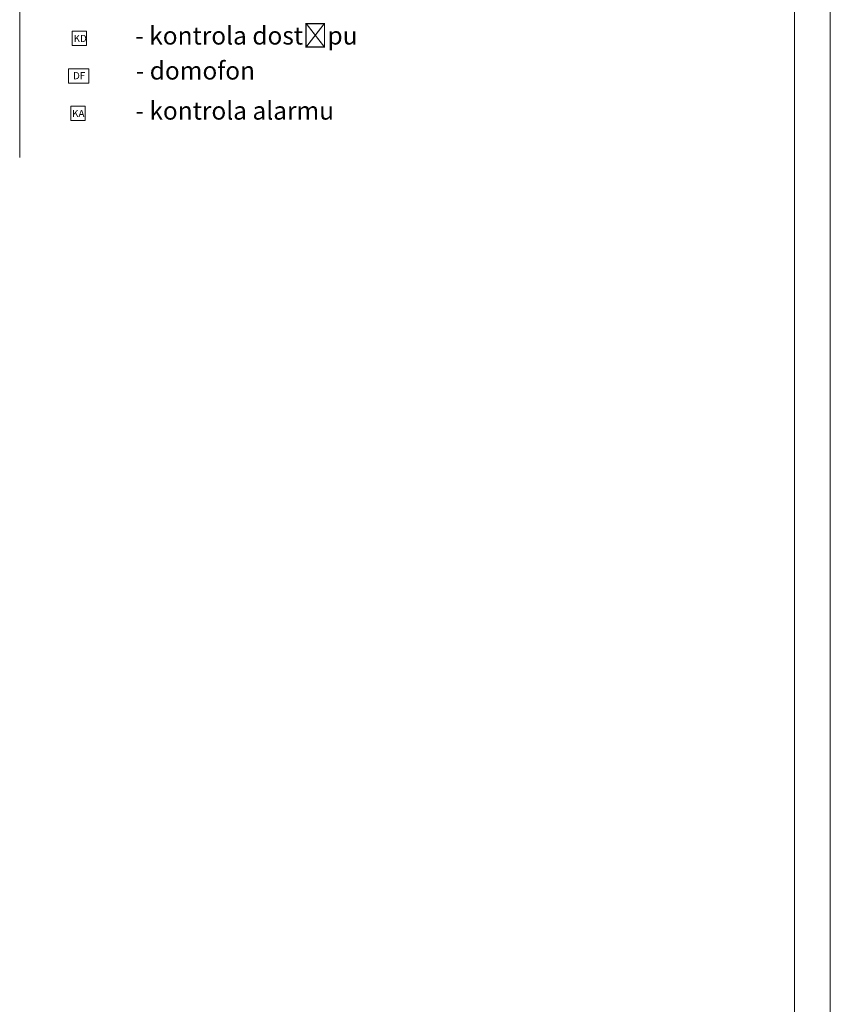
# Model space of a CAD drawing. Header units: millimetres. Extents: x 7052 to 69970, y -1719 to 15326.
# Tile 75 of 160: x 46454 to 47583, y 269 to 1640. Entities that reach past the tile are written whole.
import ezdxf

# ---------------------------------------------------------------- set-up
doc = ezdxf.new("R2010")
doc.units = ezdxf.units.MM
for name, color, linetype, lineweight in [('m_elektryka', 10, 'Continuous', 5), ('m_tabela', 7, 'Continuous', 20), ('m_tekst', 7, 'Continuous', 13)]:
    doc.layers.add(name, color=color, linetype=linetype, lineweight=lineweight)
doc.styles.add('PIOTR', font='arial.ttf', dxfattribs={"height": 10})
doc.styles.get("Standard").update_dxf_attribs({"font": 'arial.ttf'})

msp = doc.modelspace()

# ---------------------------------------------------------------- linework, layer by layer
at = {"layer": 'm_elektryka', "color": 0}
for p, q in [((46547.2, 1623.5), (46527.2, 1623.5)), ((46527.2, 1623.5), (46527.2, 1603.5)), ((46547.2, 1603.5), (46547.2, 1623.5)), ((46527.2, 1603.5), (46547.2, 1603.5)), ((46550, 1571.1), (46522, 1571.1)), ((46522, 1571.1), (46522, 1551.1)), ((46550, 1551.1), (46550, 1571.1)), ((46522, 1551.1), (46550, 1551.1)), ((46550, 1551.1), (46530, 1551.1)), ((46545.1, 1519), (46525.1, 1519)), ((46525.1, 1519), (46525.1, 1499)), ((46545.1, 1499), (46545.1, 1519)), ((46525.1, 1499), (46545.1, 1499))]:
    msp.add_line(p, q, dxfattribs=at)
at = {"layer": 'm_tabela', "color": 0}
for p, q in [((47583, -1719.2), (47583, 4220.8)), ((47533, -1669.2), (47533, 4170.8))]:
    msp.add_line(p, q, dxfattribs=at)
at = {"layer": 'm_tabela', "color": 0, "linetype": 'Continuous'}
msp.add_line((46453.9, 2888), (46453.9, 1447.8), dxfattribs=at)

# ---------------------------------------------------------------- texts
at = {"layer": 'm_tekst', "color": 0, "ltscale": 3, "char_height": 25, "attachment_point": 1, "style": 'PIOTR'}
for s, insert in [('- kontrola dostępu', (46614.9, 1629.9)), ('- domofon', (46615.6, 1581.2)), ('- kontrola alarmu', (46615.1, 1525.4))]:
    msp.add_mtext_dynamic_manual_height_columns(s, width=907.34, gutter_width=350, heights=[0], dxfattribs=dict(at, insert=insert))
at = {"layer": 'm_tekst', "color": 0, "char_height": 10, "attachment_point": 1}
for s, insert in [('KD', (46529.1, 1618.4)), ('DF', (46528.3, 1566.6)), ('KA', (46527, 1514))]:
    msp.add_mtext_dynamic_manual_height_columns(s, width=54.427, gutter_width=75, heights=[0], dxfattribs=dict(at, insert=insert))

doc.saveas('drawing.dxf')
